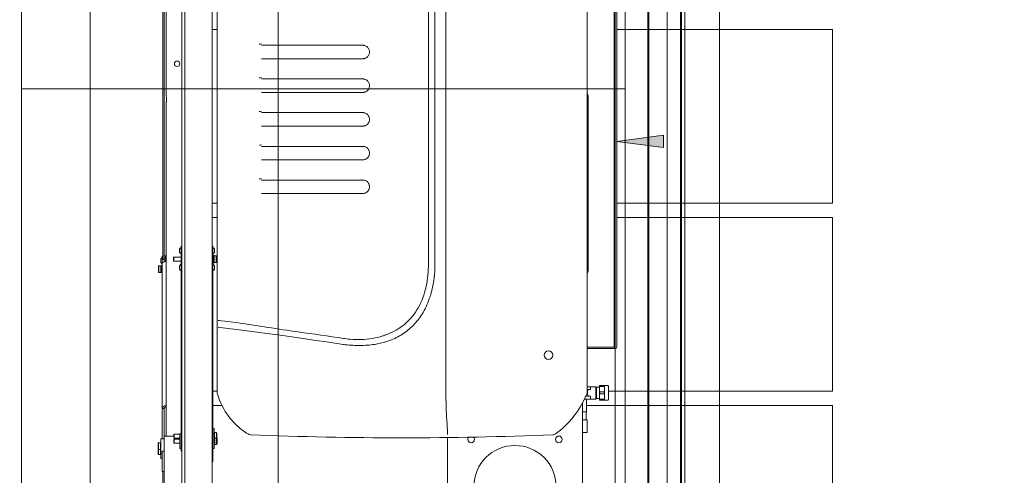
# Model space of a CAD drawing. Header units: centimetres. Extents: x -396 to 14490, y -515 to 1122.
# Tile 11 of 73: x 62 to 208, y 43 to 110. Entities that reach past the tile are written whole.
import ezdxf

# ---------------------------------------------------------------- set-up
doc = ezdxf.new("R2010")
doc.units = ezdxf.units.CM
doc.header["$MEASUREMENT"] = 0
for name, color, linetype, lineweight, true_color in [('00 - nowa technologia myjni_Nr_pióra__246', 7, 'Continuous', 20, 0x1db3b3), ('0_Nr_pióra__142', 7, 'Continuous', 20, 0x004141), ('440-K Słupy_Nr_pióra__88', 7, 'Continuous', 20, 0x426f9f)]:
    doc.layers.add(name, color=color, linetype=linetype, lineweight=lineweight, true_color=true_color)
for name, color, linetype in [('299-A Wymiary Opisy', 7, 'Continuous'), ('440-K Słupy', 7, 'Continuous'), ('Nowe_Drzwi Archicad', 7, 'Continuous')]:
    doc.layers.add(name, color=color, linetype=linetype)
for name, color, linetype, lineweight in [('299-A Wymiary Opisy_Nr_pióra__11', 7, 'Continuous', 0), ('420-K Ściany_Nr_pióra__11', 7, 'Continuous', 0), ('420-K Ściany_Nr_pióra__93', 9, 'Continuous', 20), ('Nowe_199-Z Wymiary i opisy_Nr_pióra__135', 5, 'Continuous', 20), ('Nowe_Drzwi Archicad_Nr_pióra__135', 5, 'Continuous', 13)]:
    doc.layers.add(name, color=color, linetype=linetype, lineweight=lineweight)
doc.styles.add('STYL_AUTOMATYCZNY_1', font='arial.ttf')
doc.dimstyles.new('STYL_AUTOMATYCZNY__2', dxfattribs={"dimtxt": 13, "dimasz": 7.6, "dimexe": 0.18, "dimexo": 0.0625, "dimgap": 0, "dimtad": 1, "dimdec": 0, "dimzin": 0, "dimdsep": 46, "dimtxsty": 'STYL_AUTOMATYCZNY_1', "dimblk": 'ARROWHEAD_2', "dimblk1": 'ARROWHEAD_2', "dimblk2": 'ARROWHEAD_2', "dimcen": 0.09, "dimclrd": 7, "dimclre": 7, "dimclrt": 7, "dimadec": 0, "dimazin": 0, "dimtfac": 1, "dimtdec": 4, "dimtmove": 0, "dimatfit": 3, "dimfxl": 0, "dimtolj": 1, "dimtzin": 0, "dimarcsym": 0})
doc.dimstyles.new('STYL_AUTOMATYCZNY__3', dxfattribs={"dimtxt": 0.18, "dimasz": 14.592, "dimexe": 0.18, "dimexo": 0.0625, "dimgap": 0, "dimtad": 0, "dimtih": 1, "dimtoh": 1, "dimdec": 4, "dimzin": 0, "dimdsep": 46, "dimcen": 0.09, "dimadec": 0, "dimazin": 0, "dimtfac": 1, "dimtdec": 4, "dimtmove": 0, "dimatfit": 3, "dimldrblk": 'ARROWHEAD_5', "dimfxl": 0, "dimtolj": 1, "dimtzin": 0, "dimarcsym": 0})

# ---------------------------------------------------------------- blocks, each defined once
blk = doc.blocks.new('ElemPrzekroju_26_1')
at = {"layer": '440-K Słupy_Nr_pióra__88', "color": 155, "linetype": 'Continuous', "lineweight": 20, "true_color": 0x426f9f}
blk.add_line((72.2, 0), (72.2, 455), dxfattribs=at)
blk = doc.blocks.new('ElemPrzekroju_79_1')
at = {"layer": 'Nowe_Drzwi Archicad_Nr_pióra__135', "color": 5, "linetype": 'Continuous', "lineweight": 20}
for p, q in [((159.72, 0), (159.72, 408.7)), ((159.88, 0), (159.88, 408.7)), ((157.74, 0), (157.74, 372.69)), ((154.88, 0), (154.88, 295.8)), ((155.04, 0), (155.04, 295.8))]:
    blk.add_line(p, q, dxfattribs=at)
at = {"layer": 'Nowe_Drzwi Archicad_Nr_pióra__135', "color": 5, "linetype": 'Continuous', "lineweight": 13}
for p, q in [((160.38, 143.3), (160.38, 0)), ((165.5, 5.05), (165.5, 138.76))]:
    blk.add_line(p, q, dxfattribs=at)
blk = doc.blocks.new('*D95')
at = {"layer": '299-A Wymiary Opisy_Nr_pióra__11', "color": 7, "linetype": 'Continuous', "lineweight": 0}
for p, q in [((-35.6, 516.05), (-35.6, 520.94)), ((-30.6, 513.16), (-40.6, 518.94)), ((-28.1, 516.05), (-43.1, 516.05)), ((-35.6, 0), (-35.6, 516.05)), ((-40.6, 2.89), (-30.6, -2.89))]:
    blk.add_line(p, q, dxfattribs=at)
at = {"layer": '299-A Wymiary Opisy_Nr_pióra__11', "color": 7, "lineweight": 0, "insert": (-38.2, 243.15), "char_height": 13, "attachment_point": 7, "rotation": 90, "style": 'STYL_AUTOMATYCZNY_1'}
blk.add_mtext('\\A1;{\\pql;\\fArial|b0|i0|c238|p0;\\W1.000000;516}', dxfattribs=at)
blk = doc.blocks.new('ARROWHEAD_2')
at = {"color": 0, "linetype": 'Continuous', "lineweight": 0}
for p, q in [((-0.378, -0.655), (0.378, 0.655)), ((0, 0), (-1, 0))]:
    blk.add_line(p, q, dxfattribs=at)
blk = doc.blocks.new('*D96')
at = {"layer": '299-A Wymiary Opisy_Nr_pióra__11', "color": 7, "linetype": 'Continuous', "lineweight": 0}
for p, q in [((86.21, 494.81), (86.21, 499.7)), ((91.21, 491.92), (81.21, 497.69)), ((93.71, 494.81), (78.71, 494.81)), ((86.21, 0), (86.21, 494.81)), ((81.21, 2.89), (91.21, -2.89)), ((93.71, 0), (78.71, 0)), ((86.21, -4.89), (86.21, 0))]:
    blk.add_line(p, q, dxfattribs=at)
at = {"layer": '299-A Wymiary Opisy_Nr_pióra__11', "color": 7, "lineweight": 0, "insert": (83.61, 232.53), "char_height": 13, "attachment_point": 7, "rotation": 90, "style": 'STYL_AUTOMATYCZNY_1'}
blk.add_mtext('\\A1;{\\pql;\\fArial|b0|i0|c238|p0;\\W1.000000;495}', dxfattribs=at)
blk = doc.blocks.new('ARROWHEAD_5')
at = {"linetype": 'Continuous', "lineweight": 0}
blk.add_hatch(color=0, dxfattribs=at).paths.add_polyline_path([(-1, 0.2679), (0, 0), (-1, -0.2679)])
at = {"color": 0, "linetype": 'Continuous', "lineweight": 0}
blk.add_line((0, 0), (-1, 0), dxfattribs=at)

msp = doc.modelspace()

# ---------------------------------------------------------------- hatches: boundary and pattern name
at = {"layer": '0_Nr_pióra__142', "linetype": 'Continuous', "lineweight": 20, "true_color": 0x004141}
msp.add_hatch(color=128, dxfattribs=at).paths.add_polyline_path([(150.28, 92.23), (157.22, 91.32), (157.22, 93.14)])
at = {"layer": '420-K Ściany_Nr_pióra__93', "linetype": 'Continuous', "lineweight": 20}
h = msp.add_hatch(dxfattribs=at)
h.set_pattern_fill('Siatka_50x100_0001', color=9, style=0, pattern_type=2)
h.set_pattern_definition([(0, (0, 0), (0, 100), []), (90, (0, 0), (-50, 0), [])])
h.paths.add_polyline_path([(621.76, 503.71), (621.76, 4.59), (503.38, 4.59), (503.38, 414.8), (151.54, 414.8), (151.54, 4.59), (62.03, 4.59), (62.03, 455.01)])

# ---------------------------------------------------------------- linework, layer by layer
at = {"layer": '00 - nowa technologia myjni_Nr_pióra__246', "color": 132, "linetype": 'Continuous', "lineweight": 20, "true_color": 0x1db3b3}
for p, q in [((149.88, 61.67), (149.88, 310.33)), ((150.28, 61.67), (150.28, 310.33)), ((145.88, 54.99), (145.88, 228.01)), ((85.78, 217.16), (85.78, 18.16)), ((90.28, 217.16), (90.28, 18.16)), ((91.02, 54.95), (91.02, 204.46)), ((82.98, 75.81), (82.98, 173.23)), ((83.18, 75.81), (83.18, 169.5)), ((83.48, 169.5), (83.48, 98.9)), ((122.35, 141.5), (122.35, 74.08)), ((123.32, 141.5), (123.32, 74.06)), ((124.93, 54.91), (124.93, 141.5)), ((90.28, 108.85), (91.02, 108.85)), ((150.28, 108.85), (182.28, 108.85)), ((182.28, 83.05), (182.28, 108.85)), ((112.62, 106.5), (97.58, 106.5)), ((97.6, 106.5), (97.58, 106.5)), ((97.58, 104.5), (112.62, 104.5)), ((112.62, 104.5), (112.62, 104.5)), ((112.62, 101.5), (97.58, 101.5)), ((97.6, 101.5), (97.58, 101.5)), ((97.58, 99.5), (112.62, 99.5)), ((112.62, 99.5), (112.62, 99.5)), ((83.48, 98.1), (83.48, 48.5)), ((146.02, 73), (146.02, 99)), ((112.62, 96.5), (97.58, 96.5)), ((97.6, 96.5), (97.58, 96.5)), ((145.88, 97.32), (146.02, 97.32)), ((145.88, 96.9), (146.02, 96.9)), ((145.88, 95.9), (146.02, 95.9)), ((145.88, 95.47), (146.02, 95.47)), ((97.58, 94.5), (112.62, 94.5)), ((112.62, 94.5), (112.62, 94.5)), ((112.62, 91.5), (97.58, 91.5)), ((97.6, 91.5), (97.58, 91.5)), ((97.58, 89.5), (112.62, 89.5)), ((112.62, 89.5), (112.62, 89.5)), ((112.62, 86.5), (97.58, 86.5)), ((97.6, 86.5), (97.58, 86.5)), ((97.58, 84.5), (112.62, 84.5)), ((112.62, 84.5), (112.62, 84.5)), ((91.02, 83.05), (90.28, 83.05)), ((146.02, 83.05), (145.88, 83.05)), ((182.28, 83.05), (150.28, 83.05)), ((90.28, 80.95), (91.02, 80.95)), ((145.88, 80.95), (146.02, 80.95)), ((150.28, 80.95), (182.28, 80.95)), ((182.28, 55.15), (182.28, 80.95)), ((85.45, 76.21), (85.45, 76.24)), ((85.45, 76.21), (85.45, 76.21)), ((85.45, 76.2), (85.45, 76.21)), ((85.45, 76.21), (85.45, 76.2)), ((85.45, 76.21), (85.45, 76.21)), ((85.45, 76.01), (85.45, 76.2)), ((85.45, 76.01), (85.45, 76)), ((85.45, 76), (85.45, 76.01)), ((85.45, 76), (85.45, 76)), ((85.45, 75.81), (85.45, 76)), ((85.78, 76.69), (85.68, 76.69)), ((85.68, 76.69), (85.68, 75.33)), ((90.28, 75.33), (90.28, 76.69)), ((90.28, 76.69), (90.38, 76.69)), ((90.38, 75.33), (90.38, 76.69)), ((90.61, 76.24), (90.61, 76.22)), ((90.61, 76.22), (90.61, 76.22)), ((90.61, 76.21), (90.61, 76.22)), ((90.61, 76.22), (90.61, 76.21)), ((90.61, 76.21), (90.61, 76.02)), ((90.61, 76.01), (90.61, 76.02)), ((90.61, 76.02), (90.61, 76.02)), ((90.61, 76.02), (90.61, 76.01)), ((90.61, 76.01), (90.61, 75.82)), ((82.65, 74.71), (82.65, 74.74)), ((82.65, 74.71), (82.65, 74.7)), ((82.65, 74.71), (82.65, 74.71)), ((82.65, 74.7), (82.65, 74.71)), ((82.65, 74.71), (82.65, 74.71)), ((82.65, 74.51), (82.65, 74.7)), ((82.65, 74.5), (82.65, 74.51)), ((82.65, 74.51), (82.65, 74.5)), ((82.65, 74.5), (82.65, 74.5)), ((82.65, 74.31), (82.65, 74.5)), ((82.98, 75.19), (82.88, 75.19)), ((82.88, 75.19), (82.88, 74.76)), ((82.88, 74.76), (82.88, 74.43)), ((83.18, 74.76), (82.88, 74.76)), ((82.98, 75.38), (82.98, 75.81)), ((82.98, 75.38), (82.98, 74.76)), ((83.18, 75.38), (83.18, 75.81)), ((83.18, 75.38), (83.18, 75.21)), ((83.18, 75.26), (83.38, 75.26)), ((83.18, 75.01), (83.18, 75.26)), ((83.18, 74.76), (83.18, 75.01)), ((83.18, 74.76), (83.18, 74.43)), ((83.38, 74.76), (83.18, 74.76)), ((83.18, 74.39), (83.18, 74.76)), ((83.38, 75.01), (83.38, 75.26)), ((83.38, 74.76), (83.38, 75.01)), ((83.38, 74.43), (83.38, 74.76)), ((83.43, 74.96), (83.48, 74.96)), ((84.54, 75), (84.6, 75.06)), ((84.54, 74.71), (84.54, 75)), ((84.54, 74.52), (84.54, 74.71)), ((84.54, 74.52), (84.6, 74.46)), ((84.6, 74.7), (84.6, 75.06)), ((84.6, 75.06), (85.68, 75.06)), ((84.6, 74.46), (84.6, 74.7)), ((84.6, 74.46), (85.68, 74.46)), ((85.45, 75.81), (85.45, 75.81)), ((85.45, 75.81), (85.45, 75.81)), ((85.45, 75.81), (85.45, 75.81)), ((85.45, 75.78), (85.45, 75.81)), ((85.68, 75.33), (85.68, 74.19)), ((85.78, 75.33), (85.68, 75.33)), ((90.28, 75.33), (90.38, 75.33)), ((90.5, 75.36), (90.38, 75.36)), ((90.38, 75.35), (90.38, 75.18)), ((90.38, 74.19), (90.38, 75.33)), ((90.38, 75.18), (90.38, 74.19)), ((90.5, 75.36), (90.5, 75.18)), ((90.54, 75.32), (90.5, 75.36)), ((90.5, 75.18), (90.5, 74.16)), ((90.54, 75.32), (90.54, 75.15)), ((90.54, 75.2), (90.6, 75.26)), ((90.54, 74.66), (90.54, 75.2)), ((90.54, 75.15), (90.54, 74.2)), ((90.54, 74.32), (90.54, 74.66)), ((90.6, 74.65), (90.6, 75.26)), ((90.6, 75.26), (90.88, 75.26)), ((90.6, 74.26), (90.6, 74.65)), ((90.61, 75.82), (90.61, 75.82)), ((90.61, 75.82), (90.61, 75.82)), ((90.61, 75.82), (90.61, 75.82)), ((90.61, 75.82), (90.61, 75.81)), ((90.61, 75.81), (90.61, 75.78)), ((90.88, 74.65), (90.88, 75.26)), ((90.94, 75.2), (90.88, 75.26)), ((90.88, 74.26), (90.88, 74.65)), ((90.94, 74.66), (90.94, 75.2)), ((90.94, 74.32), (90.94, 74.66)), ((82.32, 73.7), (82.38, 73.76)), ((82.32, 73.7), (82.32, 73.36)), ((82.32, 73.36), (82.32, 72.82)), ((82.38, 73.76), (82.38, 73.37)), ((82.66, 73.76), (82.38, 73.76)), ((82.38, 73.37), (82.38, 72.76)), ((82.65, 74.31), (82.65, 74.31)), ((82.65, 74.31), (82.65, 74.31)), ((82.65, 74.31), (82.65, 74.31)), ((82.65, 74.28), (82.65, 74.31)), ((82.66, 73.76), (82.66, 73.37)), ((82.72, 73.7), (82.66, 73.76)), ((82.66, 73.37), (82.66, 72.76)), ((82.72, 73.7), (82.72, 73.36)), ((82.72, 73.36), (82.72, 72.82)), ((82.88, 73.56), (82.74, 73.56)), ((82.88, 74.28), (82.88, 74.43)), ((82.88, 74.11), (82.88, 74.28)), ((82.88, 74.04), (82.88, 74.11)), ((82.88, 52.61), (82.88, 74.04)), ((83.18, 74.39), (83.18, 74.43)), ((83.48, 74.43), (83.43, 74.43)), ((85.45, 73.71), (85.45, 73.74)), ((85.45, 73.71), (85.45, 73.71)), ((85.45, 73.7), (85.45, 73.71)), ((85.45, 73.71), (85.45, 73.7)), ((85.45, 73.71), (85.45, 73.71)), ((85.45, 73.51), (85.45, 73.7)), ((85.45, 73.51), (85.45, 73.5)), ((85.45, 73.5), (85.45, 73.51)), ((85.45, 73.5), (85.45, 73.5)), ((85.45, 73.31), (85.45, 73.5)), ((85.45, 73.31), (85.45, 73.31)), ((85.45, 73.31), (85.45, 73.31)), ((85.45, 73.31), (85.45, 73.31)), ((85.45, 73.28), (85.45, 73.31)), ((85.78, 74.19), (85.68, 74.19)), ((85.68, 74.19), (85.68, 72.83)), ((90.28, 72.83), (90.28, 74.19)), ((90.28, 74.19), (90.38, 74.19)), ((90.38, 72.83), (90.38, 74.19)), ((90.5, 74.16), (90.38, 74.16)), ((90.54, 74.2), (90.5, 74.16)), ((90.54, 74.32), (90.6, 74.26)), ((90.6, 74.26), (90.88, 74.26)), ((90.61, 73.74), (90.61, 73.72)), ((90.61, 73.72), (90.61, 73.72)), ((90.61, 73.71), (90.61, 73.72)), ((90.61, 73.72), (90.61, 73.71)), ((90.61, 73.71), (90.61, 73.52)), ((90.61, 73.51), (90.61, 73.52)), ((90.61, 73.52), (90.61, 73.52)), ((90.61, 73.52), (90.61, 73.51)), ((90.61, 73.51), (90.61, 73.32)), ((90.61, 73.32), (90.61, 73.32)), ((90.61, 73.32), (90.61, 73.32)), ((90.61, 73.32), (90.61, 73.32)), ((90.61, 73.32), (90.61, 73.31)), ((90.61, 73.31), (90.61, 73.28)), ((90.94, 74.32), (90.88, 74.26)), ((122.35, 74.08), (122.35, 74.06)), ((82.32, 72.82), (82.38, 72.76)), ((82.66, 72.76), (82.38, 72.76)), ((82.72, 72.82), (82.66, 72.76)), ((82.88, 72.96), (82.74, 72.96)), ((85.68, 46.69), (85.68, 72.83)), ((85.78, 72.83), (85.68, 72.83)), ((90.28, 72.83), (90.38, 72.83)), ((90.38, 72.83), (90.38, 46.05)), ((91.19, 64.64), (91.32, 64.63)), ((91.32, 64.63), (91.84, 64.56)), ((91.84, 64.56), (94.7, 64.2)), ((109.81, 62.98), (109.75, 62.99)), ((145.92, 61.67), (145.88, 61.67)), ((145.92, 61.5), (145.88, 61.5)), ((149.54, 61.67), (145.92, 61.67)), ((149.54, 61.5), (145.92, 61.5)), ((149.54, 61.67), (149.88, 61.67)), ((149.54, 61.5), (149.98, 61.5)), ((149.98, 61.5), (149.88, 61.67)), ((150.18, 61.5), (149.98, 61.5)), ((150.28, 61.67), (150.18, 61.5)), ((145.88, 55.82), (146.4, 55.82)), ((146.4, 55.4), (146.4, 55.82)), ((147.09, 55.82), (146.4, 55.82)), ((147.18, 55.77), (147.18, 55.32)), ((147.25, 55.73), (147.25, 55.3)), ((147.7, 55.73), (147.25, 55.73)), ((147.7, 55.94), (147.72, 56)), ((147.7, 55.94), (147.7, 55.4)), ((147.72, 56), (147.75, 56)), ((147.75, 56), (147.75, 55.84)), ((148.43, 56), (147.75, 56)), ((148.43, 55.84), (147.75, 55.84)), ((148.43, 56), (148.43, 55.84)), ((148.45, 56), (148.43, 56)), ((148.45, 56), (148.45, 55.45)), ((148.95, 56), (148.45, 56)), ((149.05, 55.9), (149.05, 55.38)), ((91.02, 55.15), (90.38, 55.15)), ((90.38, 54.11), (90.38, 54.08)), ((90.38, 53.9), (90.38, 54.08)), ((124.93, 54.74), (124.93, 54.78)), ((145.69, 54.4), (146.4, 54.4)), ((145.88, 55.4), (146.4, 55.4)), ((146.4, 54.4), (146.4, 53.97)), ((147.18, 55.32), (147.18, 54.03)), ((147.25, 55.3), (147.25, 54.07)), ((147.7, 54.07), (147.25, 54.07)), ((147.7, 55.4), (147.7, 53.86)), ((147.75, 55.06), (147.75, 54.74)), ((148.43, 55.06), (147.75, 55.06)), ((148.43, 54.74), (147.75, 54.74)), ((148.43, 55.06), (148.43, 54.74)), ((148.45, 55.45), (148.45, 55.43)), ((148.45, 55.45), (148.45, 55.43)), ((148.45, 55.43), (148.45, 54.35)), ((148.45, 54.35), (148.45, 53.8)), ((149.05, 55.38), (149.05, 53.9)), ((182.28, 55.15), (149.05, 55.15)), ((82.88, 52.61), (82.88, 52.61)), ((82.88, 52.58), (82.88, 52.61)), ((83.18, 52.61), (82.88, 52.61)), ((82.88, 48.1), (82.88, 52.58)), ((83.18, 52.61), (83.18, 52.61)), ((83.18, 52.58), (83.18, 52.61)), ((83.18, 48.5), (83.18, 52.58)), ((83.43, 53), (83.48, 53)), ((83.43, 52.79), (83.48, 52.79)), ((90.38, 53.9), (90.38, 53.87)), ((90.38, 53.05), (91.73, 53.05)), ((145.18, 23), (145.18, 53.38)), ((145.49, 53.97), (146.4, 53.97)), ((145.77, 52.1), (145.77, 53.97)), ((145.77, 53.05), (182.28, 53.05)), ((147.09, 53.97), (146.4, 53.97)), ((147.7, 53.86), (147.72, 53.8)), ((147.75, 53.8), (147.72, 53.8)), ((147.75, 53.96), (147.75, 53.8)), ((148.43, 53.96), (147.75, 53.96)), ((148.43, 53.8), (147.75, 53.8)), ((148.43, 53.96), (148.43, 53.8)), ((148.43, 53.8), (148.45, 53.8)), ((148.95, 53.8), (148.45, 53.8)), ((182.28, 27.25), (182.28, 53.05)), ((145.77, 52.1), (145.18, 52.1)), ((145.75, 50.9), (145.75, 52.1)), ((145.9, 50.9), (145.18, 50.9)), ((145.9, 50.9), (145.9, 49.05)), ((83.18, 48.5), (83.73, 48.5)), ((83.18, 45.43), (83.18, 48.5)), ((84.58, 48.5), (83.73, 48.5)), ((84.58, 48.74), (84.64, 48.8)), ((84.58, 48.38), (84.58, 48.74)), ((84.58, 48.26), (84.58, 48.38)), ((84.58, 48.26), (84.64, 48.2)), ((84.64, 48.35), (84.64, 48.8)), ((84.64, 48.8), (85.46, 48.8)), ((84.64, 48.2), (84.64, 48.35)), ((84.64, 48.2), (85.46, 48.2)), ((85.46, 46.73), (85.46, 48.85)), ((85.46, 48.85), (85.66, 48.85)), ((85.66, 46.73), (85.66, 48.85)), ((85.66, 48.8), (85.68, 48.8)), ((85.66, 48.45), (85.68, 48.47)), ((85.66, 48.37), (85.66, 48.45)), ((85.66, 47.05), (85.66, 48.37)), ((90.38, 49.6), (90.58, 49.6)), ((90.4, 48.2), (90.38, 48.22)), ((90.4, 46.73), (90.4, 48.85)), ((90.4, 48.85), (90.6, 48.85)), ((90.58, 48.85), (90.58, 49.6)), ((90.58, 48.94), (90.64, 49)), ((90.58, 48.85), (90.58, 48.94)), ((90.6, 46.73), (90.6, 48.85)), ((90.6, 48.19), (90.66, 48.25)), ((90.6, 47.7), (90.6, 48.19)), ((90.64, 48.26), (90.64, 49)), ((90.64, 49), (90.92, 49)), ((90.64, 48.23), (90.64, 48.26)), ((90.66, 47.69), (90.66, 48.25)), ((90.66, 48.25), (90.94, 48.25)), ((90.92, 48.26), (90.92, 49)), ((90.98, 48.94), (90.92, 49)), ((90.92, 48.25), (90.92, 48.26)), ((90.94, 47.69), (90.94, 48.25)), ((91, 48.19), (90.94, 48.25)), ((90.98, 48.28), (90.98, 48.94)), ((90.98, 48.21), (90.98, 48.28)), ((91, 47.7), (91, 48.19)), ((125.18, 31.03), (125.18, 48.28)), ((145.18, 49), (145.3, 49)), ((145.3, 49), (145.9, 49)), ((145.9, 49), (145.9, 49.05)), ((82.28, 47.44), (82.34, 47.5)), ((82.28, 47.44), (82.28, 47.22)), ((82.28, 47.22), (82.28, 46.56)), ((82.34, 47.5), (82.34, 47.24)), ((82.62, 47.5), (82.34, 47.5)), ((82.34, 47.24), (82.34, 46.5)), ((82.62, 47.5), (82.62, 47.24)), ((82.68, 47.44), (82.62, 47.5)), ((82.62, 47.24), (82.62, 46.5)), ((82.68, 48.1), (82.68, 47)), ((83.18, 48.1), (82.68, 48.1)), ((82.68, 47), (82.68, 45.9)), ((84.6, 47.99), (84.66, 48.05)), ((84.6, 47.72), (84.6, 47.99)), ((84.6, 47.51), (84.6, 47.72)), ((84.6, 47.51), (84.66, 47.45)), ((84.66, 47.72), (84.66, 48.05)), ((84.66, 48.05), (85.46, 48.05)), ((84.66, 47.45), (84.66, 47.72)), ((84.66, 47.45), (85.46, 47.45)), ((85.46, 46.65), (85.46, 46.73)), ((85.66, 47.05), (85.68, 47.03)), ((85.66, 46.65), (85.66, 46.73)), ((90.4, 47.3), (90.38, 47.28)), ((90.4, 46.65), (90.4, 46.73)), ((90.6, 47.31), (90.6, 47.7)), ((90.6, 47.31), (90.66, 47.25)), ((90.6, 46.65), (90.6, 46.73)), ((90.66, 47.25), (90.66, 47.69)), ((90.66, 47.25), (90.94, 47.25)), ((90.94, 47.25), (90.94, 47.69)), ((91, 47.31), (90.94, 47.25)), ((91, 47.31), (91, 47.7)), ((82.26, 46.69), (82.28, 46.71)), ((82.26, 46.69), (82.26, 46.3)), ((82.26, 46.3), (82.26, 45.81)), ((82.26, 45.81), (82.32, 45.75)), ((82.28, 46.56), (82.34, 46.5)), ((82.32, 46.52), (82.32, 46.31)), ((82.32, 46.31), (82.32, 45.75)), ((82.6, 45.75), (82.32, 45.75)), ((82.62, 46.5), (82.34, 46.5)), ((82.6, 46.5), (82.6, 46.31)), ((82.6, 46.31), (82.6, 45.75)), ((82.66, 45.81), (82.6, 45.75)), ((82.68, 46.56), (82.62, 46.5)), ((82.66, 46.54), (82.66, 45.15)), ((82.88, 45.9), (82.68, 45.9)), ((82.86, 45.9), (82.86, 45.85)), ((82.86, 45.9), (82.86, 45.15)), ((82.86, 45.85), (82.86, 45.8)), ((82.86, 45.8), (82.88, 45.78)), ((82.88, 45.73), (82.88, 46.23)), ((83.18, 46.23), (82.88, 46.23)), ((82.88, 43.73), (82.88, 45.73)), ((83.18, 45.73), (83.18, 46.23)), ((83.18, 43.73), (83.18, 45.73)), ((85.46, 46.65), (85.66, 46.65)), ((85.68, 46.69), (85.68, 46.25)), ((85.78, 46.25), (85.68, 46.25)), ((90.38, 44.73), (90.38, 46.05)), ((90.4, 46.65), (90.6, 46.65)), ((82.86, 45.15), (82.66, 45.15)), ((83.18, 39.5), (83.18, 45.23)), ((90.28, 44.73), (90.38, 44.73)), ((82.88, 43.23), (82.88, 43.73)), ((83.18, 43.23), (82.88, 43.23)), ((82.98, 28.78), (82.98, 43.23)), ((83.18, 43.23), (83.18, 43.73))]:
    msp.add_line(p, q, dxfattribs=at)
for points in [[(112.62, 106.5), (112.71, 106.5), (112.79, 106.48), (112.88, 106.47), (112.96, 106.44), (113.04, 106.41), (113.11, 106.37), (113.19, 106.32), (113.26, 106.27), (113.32, 106.21), (113.38, 106.14), (113.44, 106.06), (113.48, 106), (113.52, 105.92), (113.55, 105.84), (113.58, 105.76), (113.6, 105.67), (113.61, 105.59), (113.61, 105.5), (113.61, 105.41), (113.6, 105.32), (113.58, 105.24), (113.55, 105.16), (113.52, 105.08), (113.48, 105), (113.44, 104.94), (113.38, 104.86), (113.32, 104.79), (113.26, 104.73), (113.19, 104.68), (113.11, 104.63), (113.04, 104.59), (112.96, 104.56), (112.87, 104.53), (112.79, 104.52), (112.7, 104.5), (112.62, 104.5)], [(112.62, 101.5), (112.71, 101.5), (112.79, 101.48), (112.88, 101.47), (112.96, 101.44), (113.04, 101.41), (113.11, 101.37), (113.19, 101.32), (113.26, 101.27), (113.32, 101.21), (113.38, 101.14), (113.44, 101.06), (113.48, 101), (113.52, 100.92), (113.55, 100.84), (113.58, 100.76), (113.6, 100.67), (113.61, 100.59), (113.61, 100.5), (113.61, 100.41), (113.6, 100.32), (113.58, 100.24), (113.55, 100.16), (113.52, 100.08), (113.48, 100), (113.44, 99.94), (113.38, 99.86), (113.32, 99.79), (113.26, 99.73), (113.19, 99.68), (113.11, 99.63), (113.04, 99.59), (112.96, 99.56), (112.87, 99.53), (112.79, 99.52), (112.7, 99.5), (112.62, 99.5)], [(83.48, 98.9), (83.5, 98.82), (83.52, 98.7), (83.52, 98.62), (83.53, 98.5)], [(83.53, 98.5), (83.52, 98.35), (83.5, 98.22), (83.49, 98.16), (83.48, 98.1)], [(112.62, 96.5), (112.71, 96.5), (112.79, 96.48), (112.88, 96.47), (112.96, 96.44), (113.04, 96.41), (113.11, 96.37), (113.19, 96.32), (113.26, 96.27), (113.32, 96.21), (113.38, 96.14), (113.44, 96.06), (113.48, 96), (113.52, 95.92), (113.55, 95.84), (113.58, 95.76), (113.6, 95.67), (113.61, 95.59), (113.61, 95.5), (113.61, 95.41), (113.6, 95.32), (113.58, 95.24), (113.55, 95.16), (113.52, 95.08), (113.48, 95), (113.44, 94.94), (113.38, 94.86), (113.32, 94.79), (113.26, 94.73), (113.19, 94.68), (113.11, 94.63), (113.04, 94.59), (112.96, 94.56), (112.87, 94.53), (112.79, 94.52), (112.7, 94.5), (112.62, 94.5)], [(112.62, 91.5), (112.71, 91.5), (112.79, 91.48), (112.88, 91.47), (112.96, 91.44), (113.04, 91.41), (113.11, 91.37), (113.19, 91.32), (113.26, 91.27), (113.32, 91.21), (113.38, 91.14), (113.44, 91.06), (113.48, 91), (113.52, 90.92), (113.55, 90.84), (113.58, 90.76), (113.6, 90.67), (113.61, 90.59), (113.61, 90.5), (113.61, 90.41), (113.6, 90.32), (113.58, 90.24), (113.55, 90.16), (113.52, 90.08), (113.48, 90), (113.44, 89.94), (113.38, 89.86), (113.32, 89.79), (113.26, 89.73), (113.19, 89.68), (113.11, 89.63), (113.04, 89.59), (112.96, 89.56), (112.87, 89.53), (112.79, 89.52), (112.7, 89.5), (112.62, 89.5)], [(112.62, 86.5), (112.71, 86.5), (112.79, 86.48), (112.88, 86.47), (112.96, 86.44), (113.04, 86.41), (113.11, 86.37), (113.19, 86.32), (113.26, 86.27), (113.32, 86.21), (113.38, 86.14), (113.44, 86.06), (113.48, 86), (113.52, 85.92), (113.55, 85.84), (113.58, 85.76), (113.6, 85.67), (113.61, 85.59), (113.61, 85.5), (113.61, 85.41), (113.6, 85.32), (113.58, 85.24), (113.55, 85.16), (113.52, 85.08), (113.48, 85), (113.44, 84.94), (113.38, 84.86), (113.32, 84.79), (113.26, 84.73), (113.19, 84.68), (113.11, 84.63), (113.04, 84.59), (112.96, 84.56), (112.87, 84.53), (112.79, 84.52), (112.7, 84.5), (112.62, 84.5)], [(122.35, 74.06), (122.34, 73.66), (122.33, 73.25), (122.31, 72.82), (122.27, 72.38), (122.22, 71.95), (122.16, 71.52), (122.09, 71.09), (122.03, 70.78), (121.96, 70.47), (121.88, 70.16), (121.78, 69.79), (121.67, 69.43), (121.57, 69.16), (121.51, 68.99), (121.36, 68.61), (121.19, 68.24), (121.02, 67.88), (120.83, 67.54), (120.64, 67.21), (120.44, 66.9), (120.22, 66.6), (120.01, 66.32), (119.78, 66.05), (119.55, 65.79), (119.31, 65.55), (119.06, 65.31), (118.83, 65.12), (118.6, 64.93), (118.35, 64.74), (118.1, 64.57), (117.85, 64.4), (117.56, 64.22), (117.26, 64.06), (116.96, 63.9), (116.64, 63.76), (116.32, 63.62), (115.99, 63.5)], [(123.28, 72.98), (123.25, 72.5), (123.2, 72.01), (123.13, 71.53), (123.05, 71.05), (123.01, 70.81), (122.96, 70.56), (122.91, 70.33), (122.85, 70.1), (122.77, 69.79), (122.68, 69.47), (122.58, 69.16)], [(91.19, 65.66), (91.21, 65.66), (91.24, 65.65), (91.35, 65.64), (91.59, 65.61), (92.15, 65.55), (92.97, 65.45), (93.89, 65.33), (94.44, 65.25), (94.72, 65.21)], [(109.7, 62.1), (107.57, 62.43), (105.37, 62.75), (103.09, 63.07), (100.76, 63.4), (98.37, 63.72), (96.55, 63.96), (94.7, 64.2)], [(115.56, 63.35), (115.18, 63.24), (114.97, 63.19), (114.76, 63.14), (114.41, 63.06), (114.04, 63), (113.61, 62.94), (113.18, 62.89), (112.75, 62.85), (112.51, 62.84), (112.28, 62.83), (111.81, 62.83), (111.49, 62.84), (111.17, 62.85), (110.72, 62.88), (110.48, 62.9), (110.14, 62.94)], [(116.86, 62.78), (116.59, 62.68), (116.32, 62.58), (116.05, 62.5), (115.84, 62.44), (115.64, 62.38), (115.22, 62.28), (114.8, 62.19), (114.38, 62.11), (114.11, 62.07), (113.84, 62.04), (113.56, 62.01), (113.29, 61.99), (113.01, 61.97), (112.73, 61.95), (112.29, 61.94), (111.85, 61.94), (111.4, 61.96)], [(110.33, 62.03), (110.05, 62.05), (109.91, 62.07), (109.7, 62.1)], [(125.17, 48.96), (125.11, 50.19), (125.05, 51.42), (125, 52.64), (124.93, 54.74)], [(146, 55.34), (145.96, 55.22), (145.93, 55.1), (145.92, 54.97), (145.92, 54.83), (145.93, 54.7), (145.96, 54.57), (145.99, 54.48), (146.02, 54.4)], [(147.75, 54.74), (147.73, 54.59), (147.72, 54.46), (147.72, 54.29), (147.73, 54.13), (147.75, 53.96)], [(92.74, 51.41), (92.97, 51.12), (93.21, 50.84), (93.46, 50.57), (93.7, 50.31)], [(125.17, 48.96), (125.17, 48.84), (125.18, 48.79), (125.19, 48.75), (125.19, 48.75)], [(145.9, 49.05), (145.72, 49.02), (145.55, 49.01), (145.42, 49), (145.3, 49)]]:
    msp.add_lwpolyline(points, dxfattribs=at)
msp.add_lwpolyline([(157.22, 93.14), (150.28, 92.23), (157.22, 91.32)], close=True, dxfattribs=at)
for centre, radius in [((85.08, 103.75), 0.4), ((140.15, 60.5), 0.65), ((141.68, 48), 0.5), ((135.18, 41), 6.1)]:
    msp.add_circle(centre, radius, dxfattribs=at)
for centre, radius, start, end in [((97.58, 105.56), 1.14, 90.0043, 105.633), ((97.58, 100.56), 1.14, 90.0043, 105.633), ((145.51, 98.85), 0.604, 47.5862, 52.531), ((145.52, 99), 0.5, 0, 36.8699), ((97.58, 95.56), 1.14, 90.0043, 105.633), ((147.48, 96.3), 1.67, 161.0312, 162.7684), ((147.6, 96.26), 1.8, 159.116, 161.0269), ((147.54, 96.52), 1.74, 197.284, 200.9196), ((97.58, 90.58), 1.12, 89.8673, 105.7388), ((97.58, 85.56), 1.14, 90.0043, 105.633), ((85.95, 76.01), 0.55, 119.4405, 155.4641), ((90.11, 76.01), 0.55, 24.5359, 60.5595), ((83.15, 74.51), 0.55, 119.4405, 155.4641), ((83.43, 75.01), 0.05, 180, 270), ((85.95, 76.01), 0.55, 204.5359, 240.5595), ((90.11, 76.01), 0.55, 299.4405, 335.4641), ((83.15, 74.51), 0.55, 204.5359, 240.5595), ((82.74, 73.59), 0.025, 180, 270), ((85.95, 73.51), 0.55, 119.4405, 155.4641), ((85.95, 73.51), 0.55, 204.5359, 240.5595), ((90.11, 73.51), 0.55, 24.5359, 60.5595), ((90.11, 73.51), 0.55, 299.4405, 335.4641), ((106.1, 74.04), 17.22, 356.4801, 0.082), ((82.74, 72.94), 0.025, 90, 180), ((145.51, 73.15), 0.604, 307.4665, 312.4137), ((145.52, 73), 0.5, 323.1301, 0), ((227.41, 918.9), 863.94, 261.16487, 261.42084), ((262.98, 1153.93), 1101.65, 261.41528, 261.65101), ((113.52, 71.36), 9.2, 304.3798, 317.5111), ((304.96, 1439.61), 1390.39, 261.64856, 261.92898), ((111.96, 78.45), 15.62, 262.0643, 263.2989), ((112.48, 73.26), 10.38, 287.2767, 289.7432), ((112.23, 82.88), 20.94, 264.7844, 267.7315), ((147.09, 55.72), 0.1, 24.9968, 90), ((147.17, 55.65), 0.12, 45.473, 86.9251), ((151.03, 55.44), 3.31, 173.0607, 180.2829), ((145.13, 55.44), 3.33, 0.1313, 6.9209), ((148.95, 55.9), 0.1, 0, 90), ((91.82, 54.95), 0.799, 180.0003, 197.8164), ((135.87, 55.01), 10.94, 180.5118, 181.2076), ((145.08, 54.99), 0.801, 336.389, 359.946), ((147.7, 54.76), 1.8, 159.116, 161.0269), ((147.09, 54.07), 0.1, 270, 335.0032), ((147.17, 54.15), 0.12, 273.0749, 314.527), ((151.07, 55.46), 3.35, 180.5454, 186.9072), ((145.11, 55.46), 3.35, 353.0928, 359.4546), ((145.13, 54.34), 3.33, 0.136, 6.9207), ((145.13, 54.36), 3.33, 353.0792, 359.864), ((148.95, 53.9), 0.1, 270, 0), ((101.16, 57.74), 10.53, 224.8674, 232.6465), ((100.58, 56.97), 9.56, 232.6152, 238.562), ((96.01, 49.48), 0.79, 238.5986, 262.6408), ((96.01, 49.54), 0.846, 262.6855, 267.4773), ((118.43, 604.34), 556.1, 267.686, 272.3027), ((128.68, 48), 0.5, 138.8726, 43.2384), ((140.74, 49.49), 0.802, 272.3434, 305.2131), ((145.3, 52.38), 3.38, 267.8784, 269.9963)]:
    msp.add_arc(centre, radius, start, end, dxfattribs=at)
for centre, major_axis, ratio, start_param, end_param in [((83.43, 74.04), (0.55, 0), 0.707107, 1.570796, 3.141593), ((113.4, 75.95), (3.21, -13.03), 0.719066, 0.636581, 0.856906), ((111.81, 75.26), (5.62, -12.22), 0.807204, 0.326932, 0.513307), ((107.59, 77.93), (12.11, -13.38), 0.713465, 6.025286, 6.186145), ((129.86, 86.7), (36.27, 36.26), 0.432869, 2.922855, 3.082982), ((112.57, 91.44), (28.43, -42.73), 0.481366, 0.15475, 0.300163), ((83.43, 52.61), (0.55, 0), 0.707107, 1.570796, 3.141593), ((83.43, 52.61), (0.25, 0), 0.707107, 1.570796, 3.141593), ((-1068.94, 1495.6), (1210.96, -1446.13), 0.081671, 6.276528, 6.300019)]:
    msp.add_ellipse(centre, major_axis=major_axis, ratio=ratio, start_param=start_param, end_param=end_param, dxfattribs=at)
at = {"layer": '420-K Ściany_Nr_pióra__11', "color": 7, "linetype": 'Continuous', "lineweight": 0, "flags": 128}
msp.add_lwpolyline([(621.76, 503.71), (621.76, 4.59), (503.38, 4.59), (503.38, 414.8), (151.54, 414.8), (151.54, 4.59), (62.03, 4.59), (62.03, 455.01)], close=True, dxfattribs=at)

# ---------------------------------------------------------------- block references
at = {"layer": '440-K Słupy', "lineweight": 0}
msp.add_blockref('ElemPrzekroju_26_1', (0, 0), dxfattribs=at)
at = {"layer": 'Nowe_Drzwi Archicad', "lineweight": 0}
msp.add_blockref('ElemPrzekroju_79_1', (0, 0), dxfattribs=at)

# ---------------------------------------------------------------- dimensions: what is measured, and where the dimension line sits
at = {"layer": '299-A Wymiary Opisy', "color": 7, "linetype": 'Continuous', "lineweight": 0}
for base, p1, p2, picture, middle in [((-35.6, 516.05), (472.65, 0), (13.45, 516.05), '*D95', (-44.7, 257.99)), ((86.21, 494.81), (61.2, 0), (67.49, 494.81), '*D96', (77.11, 247.37))]:
    dim = msp.add_linear_dim(base=base, p1=p1, p2=p2, angle=90, dimstyle='STYL_AUTOMATYCZNY__2', dxfattribs=at)
    dim.commit()
    dim.dimension.update_dxf_attribs({"geometry": picture, "text_midpoint": middle, "dimtype": 160, "text_rotation": 90})

# ---------------------------------------------------------------- leaders
at = {"layer": 'Nowe_199-Z Wymiary i opisy_Nr_pióra__135', "color": 5, "linetype": 'Continuous', "lineweight": 20, "annotation_type": 0, "has_hookline": 1, "hookline_direction": 1, "text_width": 329.87}
msp.add_leader([(462.55, 109.65), (462.55, -322.78), (376.23, -323.5)], dimstyle='STYL_AUTOMATYCZNY__3', dxfattribs=at)

doc.saveas('drawing.dxf')
